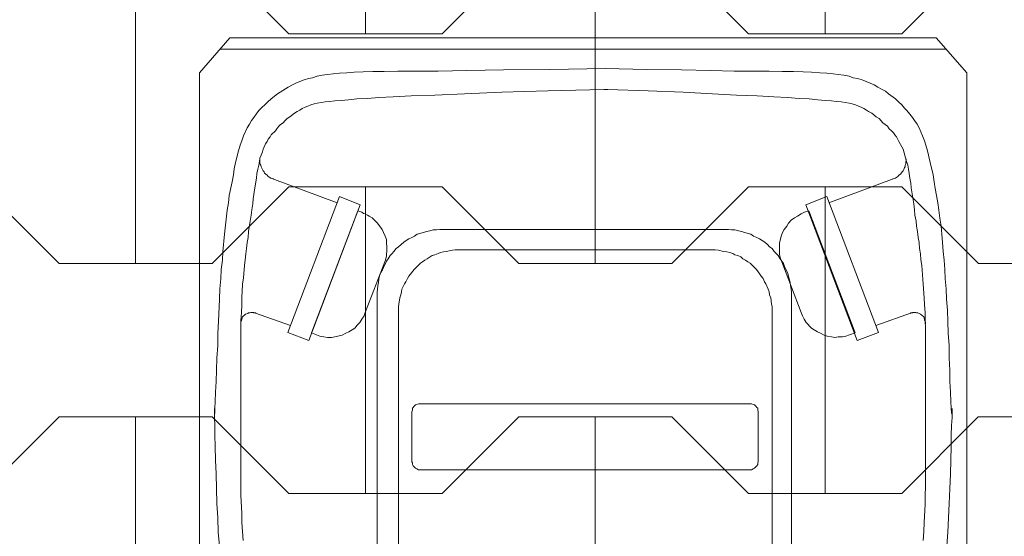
# Model space of a CAD drawing. Header units: inches. Extents: x 1156 to 71303, y -52654 to 51.
# Tile 78 of 151: x 60685 to 60749, y -43960 to -43926. Entities that reach past the tile are written whole.
import ezdxf

# ---------------------------------------------------------------- set-up
doc = ezdxf.new("R2010")
doc.units = ezdxf.units.IN
doc.header["$MEASUREMENT"] = 0
doc.layers.get('0').update_dxf_attribs({"lineweight": 0})
for name, color, linetype, lineweight in [('p--kosz śmietnik', 252, 'Continuous', 0), ('p--szraf trawa', 104, 'Continuous', 0), ('p--szraf-podjazd', 251, 'Continuous', 0)]:
    doc.layers.add(name, color=color, linetype=linetype, lineweight=lineweight)

# ---------------------------------------------------------------- blocks, each defined once
blk = doc.blocks.new('kosz120L-rzut')
at = {"linetype": 'Continuous'}
for points in [[(-23.616, 2.275), (-23.616, 37.426)], [(26.482, 2.275), (26.482, 37.426)], [(-12.172, 16.836), (-12.172, 35.196)], [(14.879, 35.196), (14.879, 16.836)], [(-10.898, 17.723), (-10.898, 34.263)], [(13.491, 34.263), (13.491, 17.723)], [(-22.364, 32.238), (-22.296, 33.126)], [(-20.795, 32.193), (-20.749, 32.785)], [(23.661, 32.193), (23.616, 32.785)], [(25.254, 32.238), (25.163, 33.126)], [(-22.41, 31.306), (-22.364, 32.238)], [(-20.817, 31.601), (-20.795, 32.193)], [(23.707, 31.601), (23.661, 32.193)], [(25.277, 31.306), (25.254, 32.238)], [(-20.886, 30.418), (-20.817, 31.601)], [(23.707, 31.01), (23.707, 31.601)], [(-22.455, 30.373), (-22.41, 31.306)], [(23.775, 29.85), (23.707, 31.01)], [(25.345, 30.373), (25.277, 31.306)], [(-22.501, 29.417), (-22.455, 30.373)], [(-20.886, 29.85), (-20.886, 30.418)], [(25.39, 28.439), (25.345, 30.373)], [(-20.908, 29.258), (-20.886, 29.85)], [(23.775, 18.428), (23.775, 29.85)], [(-22.546, 28.439), (-22.501, 29.417)], [(-20.908, 18.952), (-20.908, 29.258)], [(-22.569, 27.552), (-22.546, 28.439)], [(25.436, 27.552), (25.39, 28.439)], [(-9.988, 27.643), (-9.965, 27.711)], [(-9.988, 24.389), (-9.988, 27.643)], [(-9.965, 27.825), (-9.897, 27.916)], [(-9.965, 27.711), (-9.965, 27.825)], [(-9.897, 27.916), (-9.76, 28.075)], [(-9.76, 28.075), (-9.669, 28.121)], [(-9.669, 28.121), (-9.556, 28.166)], [(-9.556, 28.166), (-9.442, 28.166)], [(-9.442, 28.166), (12.172, 28.166)], [(12.172, 28.166), (12.286, 28.121)], [(12.286, 28.121), (12.377, 28.075)], [(12.377, 28.075), (12.536, 27.916)], [(12.536, 27.916), (12.581, 27.825)], [(12.581, 27.825), (12.581, 27.711)], [(12.581, 27.711), (12.604, 27.643)], [(12.604, 27.643), (12.604, 24.389)], [(-22.592, 26.664), (-22.569, 27.552)], [(25.459, 26.664), (25.436, 27.552)], [(-22.592, 25.914), (-22.592, 26.664)], [(25.481, 25.914), (25.459, 26.664)], [(-22.615, 25.277), (-22.592, 25.914)], [(25.481, 25.277), (25.481, 25.914)], [(-22.66, 24.753), (-22.615, 25.277)], [(25.504, 24.753), (25.481, 25.277)], [(-22.66, 24.185), (-22.66, 24.753)], [(-22.615, 24.458), (-22.66, 24.594)], [(-22.66, 24.594), (-22.66, 24.185)], [(-22.592, 24.162), (-22.615, 24.458)], [(25.481, 24.458), (25.504, 24.594)], [(25.481, 24.162), (25.481, 24.458)], [(25.504, 24.185), (25.504, 24.753)], [(25.504, 24.594), (25.504, 24.185)], [(-22.569, 23.707), (-22.592, 24.162)], [(-9.965, 24.276), (-9.988, 24.389)], [(-9.965, 24.162), (-9.965, 24.276)], [(-9.897, 24.116), (-9.965, 24.162)], [(-9.829, 24.025), (-9.897, 24.116)], [(-9.76, 23.934), (-9.829, 24.025)], [(-9.669, 23.912), (-9.76, 23.934)], [(-9.556, 23.866), (-9.669, 23.912)], [(12.172, 23.866), (-9.556, 23.866)], [(12.286, 23.912), (12.172, 23.866)], [(12.377, 23.934), (12.286, 23.912)], [(12.468, 24.025), (12.377, 23.934)], [(12.536, 24.116), (12.468, 24.025)], [(12.581, 24.162), (12.536, 24.116)], [(12.604, 24.389), (12.581, 24.276)], [(12.581, 24.276), (12.581, 24.162)], [(25.459, 23.707), (25.481, 24.162)], [(-22.546, 23.115), (-22.569, 23.707)], [(25.436, 23.115), (25.459, 23.707)], [(-22.501, 22.41), (-22.546, 23.115)], [(25.39, 22.41), (25.436, 23.115)], [(-22.501, 21.682), (-22.501, 22.41)], [(25.368, 21.682), (25.39, 22.41)], [(-22.455, 20.886), (-22.501, 21.682)], [(25.345, 20.886), (25.368, 21.682)], [(-22.455, 20.067), (-22.455, 20.886)], [(25.277, 20.067), (25.345, 20.886)], [(-22.387, 19.27), (-22.455, 20.067)], [(25.277, 19.27), (25.277, 20.067)], [(-16.449, 19.748), (-17.837, 19.225)], [(-13.105, 10.898), (-16.449, 19.748)], [(-16.313, 19.248), (-15.949, 19.361)], [(-15.949, 19.361), (-15.721, 19.452)], [(-15.949, 19.361), (-15.949, 19.361)], [(-15.721, 19.452), (-15.494, 19.498)], [(-15.494, 19.498), (-15.221, 19.498)], [(-15.221, 19.498), (-14.993, 19.543)], [(-14.993, 19.543), (-14.766, 19.498)], [(-14.766, 19.498), (-14.493, 19.452)], [(-14.493, 19.452), (-14.288, 19.384)], [(-14.288, 19.384), (-14.06, 19.27)], [(15.994, 10.898), (19.339, 19.748)], [(17.154, 19.384), (16.927, 19.27)], [(17.632, 19.498), (17.154, 19.384)], [(17.86, 19.543), (17.632, 19.498)], [(18.11, 19.543), (17.86, 19.543)], [(18.36, 19.498), (18.11, 19.543)], [(18.611, 19.452), (18.36, 19.498)], [(18.838, 19.361), (18.611, 19.452)], [(19.157, 19.248), (18.838, 19.361)], [(18.838, 19.361), (18.838, 19.361)], [(19.339, 19.748), (20.704, 19.225)], [(-22.364, 18.497), (-22.387, 19.27)], [(-20.886, 18.428), (-20.908, 18.952)], [(-20.908, 18.656), (-20.908, 18.542)], [(-20.908, 18.656), (-20.908, 18.542)], [(-17.678, 18.77), (-19.998, 17.928)], [(-17.837, 19.225), (-14.47, 10.352)], [(-13.287, 11.285), (-16.313, 19.248)], [(-14.06, 19.27), (-13.855, 19.179)], [(-13.855, 19.179), (-13.651, 19.043)], [(-13.651, 19.043), (-13.469, 18.929)], [(-13.469, 18.929), (-13.127, 18.565)], [(16.176, 18.747), (16.017, 18.565)], [(16.131, 11.285), (19.157, 19.248)], [(16.335, 18.929), (16.176, 18.747)], [(16.517, 19.043), (16.335, 18.929)], [(16.722, 19.179), (16.517, 19.043)], [(16.927, 19.27), (16.722, 19.179)], [(20.704, 19.225), (17.336, 10.352)], [(20.544, 18.77), (22.888, 17.928)], [(23.775, 18.542), (23.775, 18.656)], [(23.775, 18.542), (23.775, 18.656)], [(25.231, 18.497), (25.277, 19.27)], [(-22.342, 17.769), (-22.364, 18.497)], [(-20.908, 18.542), (-20.886, 18.451)], [(-20.908, 18.542), (-20.886, 18.451)], [(-20.886, 18.451), (-20.84, 18.406)], [(-20.886, 18.451), (-20.84, 18.406)], [(-20.886, 17.905), (-20.886, 18.428)], [(-20.84, 18.406), (-20.84, 18.337)], [(-20.84, 18.406), (-20.84, 18.337)], [(-20.84, 18.337), (-20.795, 18.201)], [(-20.84, 18.337), (-20.795, 18.201)], [(-20.795, 18.201), (-20.704, 18.11)], [(-20.795, 18.201), (-20.704, 18.11)], [(-20.704, 18.11), (-20.59, 18.019)], [(-20.704, 18.11), (-20.59, 18.019)], [(-20.59, 18.019), (-20.408, 17.928)], [(-20.59, 18.019), (-20.408, 17.928)], [(-13.127, 18.565), (-12.991, 18.337)], [(-12.991, 18.337), (-12.877, 18.133)], [(-12.877, 18.133), (-12.786, 17.905)], [(15.721, 18.133), (15.653, 17.905)], [(15.88, 18.337), (15.721, 18.133)], [(16.017, 18.565), (15.88, 18.337)], [(23.32, 17.973), (23.479, 18.019)], [(23.32, 17.973), (23.479, 18.019)], [(23.479, 18.019), (23.661, 18.201)], [(23.479, 18.019), (23.661, 18.201)], [(23.661, 18.201), (23.707, 18.337)], [(23.661, 18.201), (23.707, 18.337)], [(23.707, 18.337), (23.73, 18.406)], [(23.707, 18.337), (23.73, 18.406)], [(23.73, 18.451), (23.775, 18.542)], [(23.73, 18.451), (23.775, 18.542)], [(23.73, 18.406), (23.73, 18.451)], [(23.73, 18.406), (23.73, 18.451)], [(23.73, 17.905), (23.775, 18.428)], [(25.163, 17.041), (25.231, 18.497)], [(-22.273, 17.041), (-22.342, 17.769)], [(-20.84, 17.405), (-20.886, 17.905)], [(-20.817, 16.95), (-20.84, 17.405)], [(-20.408, 17.928), (-20.317, 17.928)], [(-20.408, 17.928), (-20.317, 17.928)], [(-20.317, 17.928), (-20.271, 17.905)], [(-20.317, 17.928), (-20.271, 17.905)], [(-20.271, 17.905), (-20.089, 17.905)], [(-20.271, 17.905), (-20.089, 17.905)], [(-20.089, 17.905), (-20.067, 17.928)], [(-20.089, 17.905), (-20.067, 17.928)], [(-20.067, 17.928), (-19.953, 17.928)], [(-20.067, 17.928), (-19.953, 17.928)], [(-19.953, 17.928), (-19.907, 17.973)], [(-19.953, 17.928), (-19.907, 17.973)], [(-12.786, 17.905), (-12.786, 17.905)], [(-12.786, 17.905), (-11.535, 14.606)], [(-10.898, 17.723), (-10.898, 17.518)], [(-10.898, 17.723), (-10.898, 17.518)], [(-10.898, 17.518), (-10.852, 17.359)], [(-10.898, 17.518), (-10.852, 17.359)], [(-10.852, 17.359), (-10.807, 16.95)], [(-10.852, 17.359), (-10.807, 16.95)], [(13.4, 16.95), (13.469, 17.359)], [(13.4, 16.95), (13.469, 17.359)], [(13.469, 17.359), (13.491, 17.518)], [(13.469, 17.359), (13.491, 17.518)], [(13.491, 17.518), (13.491, 17.723)], [(13.491, 17.518), (13.491, 17.723)], [(15.653, 17.905), (14.379, 14.606)], [(15.653, 17.905), (15.63, 17.905)], [(22.774, 17.973), (22.797, 17.928)], [(22.774, 17.973), (22.797, 17.928)], [(22.797, 17.928), (22.933, 17.928)], [(22.797, 17.928), (22.933, 17.928)], [(22.933, 17.928), (22.956, 17.905)], [(22.933, 17.928), (22.956, 17.905)], [(22.956, 17.905), (23.115, 17.905)], [(22.956, 17.905), (23.115, 17.905)], [(23.115, 17.905), (23.206, 17.928)], [(23.115, 17.905), (23.206, 17.928)], [(23.206, 17.928), (23.275, 17.928)], [(23.206, 17.928), (23.275, 17.928)], [(23.275, 17.928), (23.32, 17.973)], [(23.275, 17.928), (23.32, 17.973)], [(23.707, 17.405), (23.73, 17.905)], [(23.707, 16.95), (23.707, 17.405)], [(-22.251, 16.358), (-22.273, 17.041)], [(-20.749, 16.062), (-20.817, 16.95)], [(-12.172, 16.836), (-12.172, 16.586)], [(-12.172, 16.836), (-12.172, 16.586)], [(-10.807, 16.95), (-10.739, 16.768)], [(-10.807, 16.95), (-10.739, 16.768)], [(-10.739, 16.768), (-10.716, 16.563)], [(-10.739, 16.768), (-10.716, 16.563)], [(13.287, 16.563), (13.332, 16.768)], [(13.287, 16.563), (13.332, 16.768)], [(13.332, 16.768), (13.4, 16.95)], [(13.332, 16.768), (13.4, 16.95)], [(14.879, 16.586), (14.879, 16.836)], [(14.879, 16.586), (14.879, 16.836)], [(23.661, 16.062), (23.707, 16.95)], [(25.14, 16.358), (25.163, 17.041)], [(-22.205, 15.721), (-22.251, 16.358)], [(-12.172, 16.586), (-12.149, 16.381)], [(-12.172, 16.586), (-12.149, 16.381)], [(-12.149, 16.381), (-12.104, 16.153)], [(-12.149, 16.381), (-12.104, 16.153)], [(-12.104, 16.153), (-12.081, 15.949)], [(-12.104, 16.153), (-12.081, 15.949)], [(-10.716, 16.563), (-10.648, 16.381)], [(-10.716, 16.563), (-10.648, 16.381)], [(-10.648, 16.381), (-10.488, 16.04)], [(-10.648, 16.381), (-10.488, 16.04)], [(13.082, 16.04), (13.264, 16.381)], [(13.082, 16.04), (13.264, 16.381)], [(13.264, 16.381), (13.287, 16.563)], [(13.264, 16.381), (13.287, 16.563)], [(14.788, 15.949), (14.834, 16.153)], [(14.788, 15.949), (14.834, 16.153)], [(14.834, 16.153), (14.857, 16.381)], [(14.834, 16.153), (14.857, 16.381)], [(14.857, 16.381), (14.879, 16.586)], [(14.857, 16.381), (14.879, 16.586)], [(25.072, 15.721), (25.14, 16.358)], [(-22.182, 15.107), (-22.205, 15.721)], [(-20.681, 14.857), (-20.749, 16.062)], [(-12.081, 15.949), (-12.013, 15.721)], [(-12.081, 15.949), (-12.013, 15.721)], [(-12.013, 15.721), (-11.899, 15.312)], [(-12.013, 15.721), (-11.899, 15.312)], [(-10.488, 16.04), (-10.397, 15.903)], [(-10.488, 16.04), (-10.397, 15.903)], [(-10.397, 15.903), (-10.306, 15.698)], [(-10.397, 15.903), (-10.306, 15.698)], [(-10.306, 15.698), (-10.193, 15.539)], [(-10.306, 15.698), (-10.193, 15.539)], [(-10.193, 15.539), (-10.102, 15.403)], [(-10.193, 15.539), (-10.102, 15.403)], [(12.468, 15.107), (12.809, 15.539)], [(12.468, 15.107), (12.809, 15.539)], [(12.809, 15.539), (12.9, 15.698)], [(12.809, 15.539), (12.9, 15.698)], [(12.9, 15.698), (13.014, 15.903)], [(12.9, 15.698), (13.014, 15.903)], [(13.014, 15.903), (13.082, 16.04)], [(13.014, 15.903), (13.082, 16.04)], [(14.629, 15.312), (14.72, 15.516)], [(14.629, 15.312), (14.72, 15.516)], [(14.72, 15.516), (14.766, 15.721)], [(14.72, 15.516), (14.766, 15.721)], [(14.766, 15.721), (14.788, 15.949)], [(14.766, 15.721), (14.788, 15.949)], [(23.525, 14.857), (23.593, 15.653)], [(23.593, 15.653), (23.661, 16.062)], [(25.049, 15.107), (25.072, 15.721)], [(-22.137, 14.493), (-22.182, 15.107)], [(-20.613, 14.47), (-20.681, 14.857)], [(-11.899, 15.312), (-11.74, 14.97)], [(-11.899, 15.312), (-11.74, 14.97)], [(-11.74, 14.97), (-11.649, 14.72)], [(-11.74, 14.97), (-11.649, 14.72)], [(-10.102, 15.403), (-9.874, 15.107)], [(-10.102, 15.403), (-9.874, 15.107)], [(-9.874, 15.107), (-9.465, 14.697)], [(-9.874, 15.107), (-9.465, 14.697)], [(12.058, 14.697), (12.468, 15.107)], [(12.058, 14.697), (12.468, 15.107)], [(14.265, 14.561), (14.47, 14.97)], [(14.265, 14.561), (14.47, 14.97)], [(14.47, 14.97), (14.538, 15.13)], [(14.47, 14.97), (14.538, 15.13)], [(14.538, 15.13), (14.629, 15.312)], [(14.538, 15.13), (14.629, 15.312)], [(23.502, 14.47), (23.525, 14.857)], [(24.981, 14.493), (25.049, 15.107)], [(-22.069, 13.924), (-22.137, 14.493)], [(-20.59, 14.083), (-20.613, 14.47)], [(-11.649, 14.72), (-11.535, 14.561)], [(-11.649, 14.72), (-11.535, 14.561)], [(-11.535, 14.606), (-11.535, 14.606)], [(-11.535, 14.606), (-11.444, 14.379)], [(-11.535, 14.561), (-11.421, 14.402)], [(-11.535, 14.561), (-11.421, 14.402)], [(-11.444, 14.379), (-11.376, 14.129)], [(-11.421, 14.402), (-11.285, 14.197)], [(-11.421, 14.402), (-11.285, 14.197)], [(-11.285, 14.197), (-11.171, 14.06)], [(-11.285, 14.197), (-11.171, 14.06)], [(-9.465, 14.697), (-9.305, 14.606)], [(-9.465, 14.697), (-9.305, 14.606)], [(-9.305, 14.606), (-9.169, 14.493)], [(-9.305, 14.606), (-9.169, 14.493)], [(-9.169, 14.493), (-8.987, 14.402)], [(-9.169, 14.493), (-8.987, 14.402)], [(-8.987, 14.402), (-8.85, 14.288)], [(-8.987, 14.402), (-8.85, 14.288)], [(-8.85, 14.288), (-8.668, 14.197)], [(-8.85, 14.288), (-8.668, 14.197)], [(-8.668, 14.197), (-8.463, 14.151)], [(-8.668, 14.197), (-8.463, 14.151)], [(-8.463, 14.151), (-8.327, 14.06)], [(-8.463, 14.151), (-8.327, 14.06)], [(10.898, 14.06), (11.103, 14.151)], [(10.898, 14.06), (11.103, 14.151)], [(11.103, 14.151), (11.285, 14.197)], [(11.103, 14.151), (11.285, 14.197)], [(11.285, 14.197), (11.421, 14.288)], [(11.285, 14.197), (11.421, 14.288)], [(11.421, 14.288), (11.603, 14.402)], [(11.421, 14.288), (11.603, 14.402)], [(11.603, 14.402), (11.762, 14.493)], [(11.603, 14.402), (11.762, 14.493)], [(11.762, 14.493), (11.922, 14.606)], [(11.762, 14.493), (11.922, 14.606)], [(11.922, 14.606), (12.058, 14.697)], [(11.922, 14.606), (12.058, 14.697)], [(13.901, 14.06), (14.038, 14.197)], [(13.901, 14.06), (14.038, 14.197)], [(14.038, 14.197), (14.151, 14.402)], [(14.038, 14.197), (14.151, 14.402)], [(14.151, 14.402), (14.265, 14.561)], [(14.151, 14.402), (14.265, 14.561)], [(14.265, 14.151), (14.242, 13.878)], [(14.311, 14.379), (14.265, 14.242)], [(14.265, 14.242), (14.265, 14.151)], [(14.333, 14.493), (14.311, 14.379)], [(14.379, 14.606), (14.333, 14.493)], [(14.379, 14.606), (14.379, 14.606)], [(23.457, 14.083), (23.502, 14.47)], [(24.958, 13.924), (24.981, 14.493)], [(-22.023, 13.355), (-22.069, 13.924)], [(-20.522, 13.742), (-20.59, 14.083)], [(-20.499, 13.355), (-20.522, 13.742)], [(-11.376, 14.129), (-11.376, 13.4)], [(-11.171, 14.06), (-11.034, 13.924)], [(-11.171, 14.06), (-11.034, 13.924)], [(-11.034, 13.924), (-10.898, 13.742)], [(-11.034, 13.924), (-10.898, 13.742)], [(-10.898, 13.742), (-10.739, 13.628)], [(-10.898, 13.742), (-10.739, 13.628)], [(-10.739, 13.628), (-10.602, 13.469)], [(-10.739, 13.628), (-10.602, 13.469)], [(-8.327, 14.06), (-8.145, 13.992)], [(-8.327, 14.06), (-8.145, 13.992)], [(-8.145, 13.992), (-7.94, 13.947)], [(-8.145, 13.992), (-7.94, 13.947)], [(-7.94, 13.947), (-7.735, 13.924)], [(-7.94, 13.947), (-7.735, 13.924)], [(-7.735, 13.924), (-7.394, 13.855)], [(-7.735, 13.924), (-7.394, 13.855)], [(-7.394, 13.855), (-7.189, 13.833)], [(-7.394, 13.855), (-7.189, 13.833)], [(-7.189, 13.833), (-6.985, 13.833)], [(-7.189, 13.833), (-6.985, 13.833)], [(9.578, 13.833), (-6.985, 13.833)], [(9.578, 13.833), (9.783, 13.833)], [(9.578, 13.833), (9.783, 13.833)], [(9.783, 13.833), (9.965, 13.855)], [(9.783, 13.833), (9.965, 13.855)], [(9.965, 13.855), (10.375, 13.924)], [(9.965, 13.855), (10.375, 13.924)], [(10.375, 13.924), (10.557, 13.947)], [(10.375, 13.924), (10.557, 13.947)], [(10.557, 13.947), (10.739, 13.992)], [(10.557, 13.947), (10.739, 13.992)], [(10.739, 13.992), (10.898, 14.06)], [(10.739, 13.992), (10.898, 14.06)], [(13.127, 13.332), (13.491, 13.628)], [(13.127, 13.332), (13.491, 13.628)], [(13.491, 13.628), (13.628, 13.742)], [(13.491, 13.628), (13.628, 13.742)], [(13.628, 13.742), (13.787, 13.924)], [(13.628, 13.742), (13.787, 13.924)], [(13.787, 13.924), (13.901, 14.06)], [(13.787, 13.924), (13.901, 14.06)], [(14.242, 13.878), (14.242, 13.628)], [(14.242, 13.628), (14.265, 13.4)], [(23.366, 13.355), (23.411, 13.742)], [(23.411, 13.742), (23.457, 14.083)], [(24.844, 12.809), (24.958, 13.924)], [(-21.978, 12.809), (-22.023, 13.355)], [(-20.431, 13.014), (-20.499, 13.355)], [(-20.385, 12.627), (-20.431, 13.014)], [(-11.489, 12.923), (-11.58, 12.695)], [(-11.376, 13.4), (-11.489, 12.923)], [(-10.602, 13.469), (-10.42, 13.332)], [(-10.602, 13.469), (-10.42, 13.332)], [(-10.42, 13.332), (-10.079, 13.105)], [(-10.42, 13.332), (-10.079, 13.105)], [(-10.079, 13.105), (-9.897, 13.014)], [(-10.079, 13.105), (-9.897, 13.014)], [(-9.897, 13.014), (-9.692, 12.923)], [(-9.897, 13.014), (-9.692, 12.923)], [(-9.692, 12.923), (-9.51, 12.809)], [(-9.692, 12.923), (-9.51, 12.809)], [(12.263, 12.809), (12.445, 12.923)], [(12.263, 12.809), (12.445, 12.923)], [(12.445, 12.923), (12.604, 13.014)], [(12.445, 12.923), (12.604, 13.014)], [(12.604, 13.014), (12.809, 13.105)], [(12.604, 13.014), (12.809, 13.105)], [(12.809, 13.105), (12.991, 13.218)], [(12.809, 13.105), (12.991, 13.218)], [(12.991, 13.218), (13.127, 13.332)], [(12.991, 13.218), (13.127, 13.332)], [(14.265, 13.4), (14.265, 13.15)], [(14.265, 13.15), (14.356, 12.923)], [(14.356, 12.923), (14.47, 12.695)], [(23.275, 12.627), (23.297, 13.014)], [(23.297, 13.014), (23.366, 13.355)], [(-21.932, 12.286), (-21.978, 12.809)], [(-21.841, 11.762), (-21.932, 12.286)], [(-20.317, 12.286), (-20.385, 12.627)], [(-20.294, 11.944), (-20.317, 12.286)], [(-11.853, 12.286), (-11.967, 12.081)], [(-11.694, 12.49), (-11.853, 12.286)], [(-11.58, 12.695), (-11.694, 12.49)], [(-9.51, 12.809), (-9.1, 12.695)], [(-9.51, 12.809), (-9.1, 12.695)], [(-9.1, 12.695), (-8.918, 12.627)], [(-9.1, 12.695), (-8.918, 12.627)], [(-8.918, 12.627), (-8.714, 12.581)], [(-8.918, 12.627), (-8.714, 12.581)], [(-8.714, 12.581), (-8.463, 12.513)], [(-8.714, 12.581), (-8.463, 12.513)], [(-8.463, 12.513), (-8.259, 12.513)], [(-8.463, 12.513), (-8.259, 12.513)], [(-8.259, 12.513), (-8.054, 12.49)], [(-8.259, 12.513), (-8.054, 12.49)], [(-8.054, 12.49), (-7.826, 12.49)], [(-8.054, 12.49), (-7.826, 12.49)], [(10.579, 12.49), (-7.826, 12.49)], [(10.579, 12.49), (10.784, 12.49)], [(10.579, 12.49), (10.784, 12.49)], [(10.784, 12.49), (11.012, 12.513)], [(10.784, 12.49), (11.012, 12.513)], [(11.012, 12.513), (11.216, 12.513)], [(11.012, 12.513), (11.216, 12.513)], [(11.216, 12.513), (11.444, 12.581)], [(11.216, 12.513), (11.444, 12.581)], [(11.444, 12.581), (11.649, 12.627)], [(11.444, 12.581), (11.649, 12.627)], [(11.649, 12.627), (11.853, 12.695)], [(11.649, 12.627), (11.853, 12.695)], [(11.853, 12.695), (12.263, 12.809)], [(11.853, 12.695), (12.263, 12.809)], [(14.47, 12.695), (14.561, 12.49)], [(14.561, 12.49), (14.857, 12.081)], [(23.161, 11.944), (23.275, 12.627)], [(24.662, 11.239), (24.844, 12.809)], [(-21.773, 11.239), (-21.841, 11.762)], [(-20.226, 11.558), (-20.294, 11.944)], [(-12.559, 11.626), (-12.786, 11.467)], [(-12.354, 11.74), (-12.559, 11.626)], [(-12.149, 11.899), (-12.354, 11.74)], [(-11.967, 12.081), (-12.149, 11.899)], [(14.857, 12.081), (15.198, 11.74)], [(15.198, 11.74), (15.403, 11.626)], [(15.403, 11.626), (15.516, 11.558)], [(23.092, 11.558), (23.161, 11.944)], [(-21.727, 10.761), (-21.773, 11.239)], [(-20.203, 11.216), (-20.226, 11.558)], [(-20.158, 10.83), (-20.203, 11.216)], [(-13.014, 11.376), (-13.287, 11.285)], [(-12.786, 11.467), (-13.014, 11.376)], [(-13.014, 11.376), (-13.014, 11.376)], [(15.516, 11.558), (15.653, 11.467)], [(15.653, 11.467), (15.767, 11.444)], [(15.767, 11.444), (15.88, 11.376)], [(15.88, 11.376), (16.131, 11.285)], [(15.88, 11.376), (15.88, 11.376)], [(23.001, 10.83), (23.047, 11.216)], [(23.047, 11.216), (23.092, 11.558)], [(24.571, 10.761), (24.662, 11.239)], [(-21.636, 10.284), (-21.727, 10.761)], [(-21.545, 9.829), (-21.636, 10.284)], [(-19.976, 9.783), (-20.158, 10.83)], [(-14.606, 10.761), (-18.861, 9.169)], [(-14.47, 10.352), (-13.105, 10.898)], [(17.336, 10.352), (15.994, 10.898)], [(17.496, 10.761), (21.75, 9.169)], [(22.865, 9.783), (22.979, 10.488)], [(22.979, 10.488), (23.001, 10.83)], [(24.344, 9.396), (24.526, 10.284)], [(24.526, 10.284), (24.571, 10.761)], [(-21.477, 9.396), (-21.545, 9.829)], [(-19.953, 9.465), (-19.976, 9.783)], [(22.751, 9.146), (22.865, 9.783)], [(-21.409, 8.941), (-21.477, 9.396)], [(-19.885, 9.146), (-19.953, 9.465)], [(-19.839, 8.85), (-19.885, 9.146)], [(-19.111, 9.032), (-19.179, 8.964)], [(-19.111, 9.032), (-19.179, 8.964)], [(-19.043, 9.078), (-19.111, 9.032)], [(-19.043, 9.078), (-19.111, 9.032)], [(-18.952, 9.146), (-19.043, 9.078)], [(-18.952, 9.146), (-19.043, 9.078)], [(-18.861, 9.169), (-18.952, 9.146)], [(-18.861, 9.169), (-18.952, 9.146)], [(-18.747, 9.191), (-18.861, 9.169)], [(-18.747, 9.191), (-18.861, 9.169)], [(21.727, 9.169), (21.614, 9.191)], [(21.727, 9.169), (21.614, 9.191)], [(21.818, 9.146), (21.727, 9.169)], [(21.818, 9.146), (21.727, 9.169)], [(22, 9.032), (21.818, 9.146)], [(22, 9.032), (21.818, 9.146)], [(22.046, 8.964), (22, 9.032)], [(22.046, 8.964), (22, 9.032)], [(22.728, 8.85), (22.751, 9.146)], [(24.253, 8.941), (24.344, 9.396)], [(-21.227, 8.122), (-21.409, 8.941)], [(-19.794, 8.554), (-19.839, 8.85)], [(-19.748, 8.304), (-19.794, 8.554)], [(-19.543, 8.463), (-19.589, 8.418)], [(-19.543, 8.463), (-19.589, 8.418)], [(-19.589, 8.418), (-19.589, 8.304)], [(-19.589, 8.418), (-19.589, 8.304)], [(-19.498, 8.577), (-19.543, 8.463)], [(-19.498, 8.577), (-19.543, 8.463)], [(-19.452, 8.668), (-19.498, 8.577)], [(-19.452, 8.668), (-19.498, 8.577)], [(-19.384, 8.736), (-19.452, 8.668)], [(-19.384, 8.736), (-19.452, 8.668)], [(-19.27, 8.896), (-19.384, 8.736)], [(-19.27, 8.896), (-19.384, 8.736)], [(-19.179, 8.964), (-19.27, 8.896)], [(-19.179, 8.964), (-19.27, 8.896)], [(22.137, 8.896), (22.046, 8.964)], [(22.137, 8.896), (22.046, 8.964)], [(22.228, 8.827), (22.137, 8.896)], [(22.228, 8.827), (22.137, 8.896)], [(22.251, 8.736), (22.228, 8.827)], [(22.251, 8.736), (22.228, 8.827)], [(22.319, 8.668), (22.251, 8.736)], [(22.319, 8.668), (22.251, 8.736)], [(22.364, 8.577), (22.319, 8.668)], [(22.364, 8.577), (22.319, 8.668)], [(22.455, 8.418), (22.364, 8.577)], [(22.455, 8.418), (22.364, 8.577)], [(22.478, 8.304), (22.455, 8.418)], [(22.478, 8.304), (22.455, 8.418)], [(22.592, 8.304), (22.66, 8.554)], [(22.66, 8.554), (22.728, 8.85)], [(24.116, 8.122), (24.207, 8.532)], [(24.207, 8.532), (24.253, 8.941)], [(-21.045, 7.371), (-21.227, 8.122)], [(-19.68, 8.054), (-19.748, 8.304)], [(-19.452, 7.258), (-19.68, 8.054)], [(-19.634, 8.099), (-19.657, 7.986)], [(-19.634, 8.099), (-19.657, 7.986)], [(-19.657, 7.986), (-19.657, 7.94)], [(-19.657, 7.986), (-19.657, 7.94)], [(-19.657, 7.94), (-19.634, 7.917)], [(-19.657, 7.94), (-19.634, 7.917)], [(-19.589, 8.304), (-19.634, 8.213)], [(-19.589, 8.304), (-19.634, 8.213)], [(-19.634, 8.213), (-19.634, 8.099)], [(-19.634, 8.213), (-19.634, 8.099)], [(-19.634, 7.917), (-19.634, 7.849)], [(-19.634, 7.917), (-19.634, 7.849)], [(22.455, 7.644), (22.524, 7.849)], [(22.524, 8.213), (22.478, 8.304)], [(22.524, 8.213), (22.478, 8.304)], [(22.524, 7.849), (22.524, 8.213)], [(22.524, 7.849), (22.524, 8.213)], [(22.524, 7.849), (22.546, 8.054)], [(22.546, 8.054), (22.592, 8.304)], [(23.934, 7.371), (24.116, 8.122)], [(-20.931, 7.007), (-21.045, 7.371)], [(-19.361, 7.098), (-19.452, 7.258)], [(-19.179, 6.757), (-19.361, 7.098)], [(22.16, 6.916), (22.251, 7.098)], [(22.251, 7.098), (22.319, 7.258)], [(22.319, 7.258), (22.364, 7.44)], [(22.364, 7.44), (22.455, 7.644)], [(23.821, 7.007), (23.934, 7.371)], [(-20.84, 6.712), (-20.931, 7.007)], [(-20.726, 6.393), (-20.84, 6.712)], [(-19.02, 6.461), (-19.179, 6.757)], [(-18.906, 6.325), (-19.02, 6.461)], [(21.796, 6.325), (21.864, 6.461)], [(21.864, 6.461), (22, 6.598)], [(22, 6.598), (22.046, 6.757)], [(22.046, 6.757), (22.16, 6.916)], [(23.593, 6.393), (23.707, 6.712)], [(23.707, 6.712), (23.821, 7.007)], [(-20.499, 5.87), (-20.726, 6.393)], [(-20.362, 5.62), (-20.499, 5.87)], [(-18.815, 6.188), (-18.906, 6.325)], [(-18.702, 6.052), (-18.815, 6.188)], [(-18.542, 5.938), (-18.702, 6.052)], [(-18.428, 5.756), (-18.542, 5.938)], [(21.295, 5.756), (21.432, 5.938)], [(21.432, 5.938), (21.523, 6.052)], [(21.523, 6.052), (21.796, 6.325)], [(23.206, 5.62), (23.366, 5.87)], [(23.366, 5.87), (23.593, 6.393)], [(-20.203, 5.392), (-20.362, 5.62)], [(-20.067, 5.187), (-20.203, 5.392)], [(-19.885, 4.983), (-20.067, 5.187)], [(-18.133, 5.529), (-18.428, 5.756)], [(-17.882, 5.256), (-18.133, 5.529)], [(-17.7, 5.142), (-17.882, 5.256)], [(-17.405, 4.914), (-17.7, 5.142)], [(20.271, 4.914), (20.567, 5.142)], [(20.567, 5.142), (20.749, 5.256)], [(20.749, 5.256), (20.886, 5.392)], [(20.886, 5.392), (21.022, 5.529)], [(21.022, 5.529), (21.181, 5.642)], [(21.181, 5.642), (21.295, 5.756)], [(22.774, 4.983), (22.933, 5.187)], [(22.933, 5.187), (23.07, 5.392)], [(23.07, 5.392), (23.206, 5.62)], [(-19.703, 4.732), (-19.885, 4.983)], [(-19.543, 4.573), (-19.703, 4.732)], [(-19.361, 4.368), (-19.543, 4.573)], [(-17.2, 4.801), (-17.405, 4.914)], [(-17.063, 4.71), (-17.2, 4.801)], [(-16.881, 4.596), (-17.063, 4.71)], [(-16.722, 4.527), (-16.881, 4.596)], [(-16.54, 4.459), (-16.722, 4.527)], [(19.407, 4.459), (19.566, 4.527)], [(19.566, 4.527), (19.771, 4.596)], [(19.771, 4.596), (19.93, 4.71)], [(19.93, 4.71), (20.089, 4.801)], [(20.089, 4.801), (20.271, 4.914)], [(22.023, 4.163), (22.592, 4.732)], [(22.592, 4.732), (22.774, 4.983)], [(-19.157, 4.163), (-19.361, 4.368)], [(-18.952, 3.981), (-19.157, 4.163)], [(-18.497, 3.64), (-18.952, 3.981)], [(-16.335, 4.368), (-16.54, 4.459)], [(-16.131, 4.3), (-16.335, 4.368)], [(-15.926, 4.254), (-16.131, 4.3)], [(-15.698, 4.209), (-15.926, 4.254)], [(-15.403, 4.163), (-15.698, 4.209)], [(-15.107, 4.141), (-15.403, 4.163)], [(-14.766, 4.095), (-15.107, 4.141)], [(-14.356, 4.072), (-14.766, 4.095)], [(-13.878, 4.05), (-14.356, 4.072)], [(-13.309, 3.981), (-13.878, 4.05)], [(-12.672, 3.959), (-13.309, 3.981)], [(-11.899, 3.89), (-12.672, 3.959)], [(-11.012, 3.845), (-11.899, 3.89)], [(13.833, 3.845), (14.766, 3.89)], [(14.766, 3.89), (15.516, 3.959)], [(15.516, 3.959), (16.199, 3.981)], [(16.199, 3.981), (16.745, 4.05)], [(16.745, 4.05), (17.223, 4.072)], [(17.223, 4.072), (17.632, 4.095)], [(17.632, 4.095), (17.973, 4.141)], [(17.973, 4.141), (18.269, 4.163)], [(18.269, 4.163), (18.519, 4.209)], [(18.519, 4.209), (18.793, 4.254)], [(18.793, 4.254), (18.997, 4.3)], [(18.997, 4.3), (19.202, 4.368)], [(19.202, 4.368), (19.407, 4.459)], [(21.386, 3.64), (21.796, 3.981)], [(21.796, 3.981), (22.023, 4.163)], [(-18.292, 3.481), (-18.497, 3.64)], [(-18.042, 3.344), (-18.292, 3.481)], [(-17.791, 3.208), (-18.042, 3.344)], [(-9.92, 3.777), (-11.012, 3.845)], [(-8.577, 3.731), (-9.92, 3.777)], [(-7.007, 3.64), (-8.577, 3.731)], [(-5.096, 3.549), (-7.007, 3.64)], [(-2.821, 3.458), (-5.096, 3.549)], [(-0.182, 3.367), (-2.821, 3.458)], [(-0.182, 3.367), (0.091, 3.367)], [(0.091, 3.367), (3.731, 3.458)], [(3.731, 3.458), (6.734, 3.549)], [(6.734, 3.549), (9.169, 3.64)], [(9.169, 3.64), (11.103, 3.731)], [(11.103, 3.731), (12.65, 3.777)], [(12.65, 3.777), (13.833, 3.845)], [(20.681, 3.208), (21.386, 3.64)], [(-17.564, 3.071), (-17.791, 3.208)], [(-16.768, 2.73), (-17.564, 3.071)], [(-16.472, 2.639), (-16.768, 2.73)], [(-16.199, 2.594), (-16.472, 2.639)], [(-15.926, 2.503), (-16.199, 2.594)], [(18.793, 2.503), (19.088, 2.594)], [(19.088, 2.594), (19.361, 2.639)], [(19.361, 2.639), (19.634, 2.73)], [(19.634, 2.73), (19.93, 2.844)], [(19.93, 2.844), (20.18, 2.958)], [(20.18, 2.958), (20.408, 3.071)], [(20.408, 3.071), (20.681, 3.208)], [(-21.614, 0), (-23.616, 2.275)], [(-15.585, 2.434), (-15.926, 2.503)], [(-15.221, 2.389), (-15.585, 2.434)], [(-14.879, 2.343), (-15.221, 2.389)], [(-14.47, 2.298), (-14.879, 2.343)], [(-14.015, 2.275), (-14.47, 2.298)], [(-13.469, 2.23), (-14.015, 2.275)], [(-12.923, 2.207), (-13.469, 2.23)], [(-12.286, 2.184), (-12.923, 2.207)], [(-11.558, 2.184), (-12.286, 2.184)], [(-10.716, 2.161), (-11.558, 2.184)], [(-9.692, 2.161), (-10.716, 2.161)], [(-8.418, 2.161), (-9.692, 2.161)], [(-6.871, 2.116), (-8.418, 2.161)], [(-4.983, 2.093), (-6.871, 2.116)], [(-2.707, 2.07), (-4.983, 2.093)], [(-0.023, 2.002), (-2.707, 2.07)], [(-0.023, 2.002), (3.617, 2.07)], [(3.617, 2.07), (6.621, 2.093)], [(6.621, 2.093), (9.032, 2.116)], [(9.032, 2.116), (10.898, 2.161)], [(10.898, 2.161), (13.537, 2.161)], [(13.537, 2.161), (14.424, 2.184)], [(14.424, 2.184), (15.152, 2.184)], [(15.152, 2.184), (15.789, 2.207)], [(15.789, 2.207), (16.381, 2.23)], [(16.381, 2.23), (16.859, 2.275)], [(16.859, 2.275), (17.336, 2.298)], [(17.336, 2.298), (17.746, 2.343)], [(17.746, 2.343), (18.11, 2.389)], [(18.11, 2.389), (18.474, 2.434)], [(18.474, 2.434), (18.793, 2.503)], [(24.503, 0), (26.482, 2.275)], [(-0.023, 0.728), (-22.251, 0.728)], [(0, 0.728), (25.14, 0.728)], [(-0.023, 0), (-21.614, 0)], [(0, 0), (24.503, 0)]]:
    blk.add_lwpolyline(points, dxfattribs=at)

msp = doc.modelspace()

# ---------------------------------------------------------------- hatches: boundary and pattern name
at = {"layer": 'p--szraf trawa'}
h = msp.add_hatch(dxfattribs=at)
h.set_pattern_fill('26-Posypka z piasku', color=256, scale=2000000.0)
h.set_pattern_definition([(10, (800000, 1200000), (637500, 2143300), [0, -2000000]), (12, (1400000, 200000), (171000, 2081000), [0, -2000000]), (-3, (0, -200000), (1103300, 1945000), [0, -3000000]), (-82, (200000, 100000), (2370200, -2494400), [0, -1000000]), (23, (0, -100000), (2197200, 5061000), [0, -1600000]), (58, (-400000, -600000), (2437800, 2014200), [0, -1200000]), (79, (-400000, 600000), (-1499800, 1717700), [0, -600000]), (40, (800000, 1200000), (-519500, 2174900), [0, -2000000]), (92, (1400000, 200000), (-2019700, 529800), [0, -2000000]), (-43, (0, -200000), (2095400, 780700), [0, -3000000]), (-12, (200000, 100000), (3154600, 1374100), [0, -1000000]), (63, (0, -100000), (-1570000, 5289000), [0, -1800000]), (6, (-400000, -600000), (3088100, -680900), [0, -1200000]), (138, (-400000, 600000), (-2244800, -400900), [0, -600000])])
edge = h.paths.add_edge_path()
edge.add_line((62742.869, -44778.783), (62682.177, -41051.307))
edge.add_line((62682.177, -41051.307), (59879.631, -41051.97))
edge.add_line((59879.631, -41051.97), (59939.388, -44778.783))
edge.add_line((59939.388, -44778.783), (60055.424, -44778.783))
edge.add_line((60055.424, -44778.783), (60055.424, -44436.783))
edge.add_line((60055.424, -44436.783), (59955.424, -44436.783))
edge.add_line((59955.424, -44436.783), (59955.424, -44170.783))
edge.add_line((59955.424, -44170.783), (60055.424, -44170.783))
edge.add_line((60055.424, -44170.783), (60055.424, -42728.783))
edge.add_line((60055.424, -42728.783), (60413.424, -42728.783))
edge.add_line((60413.424, -42728.783), (60413.424, -42820.783))
edge.add_line((60413.424, -42820.783), (61516.825, -42820.783))
edge.add_line((61516.825, -42820.783), (61516.825, -42378.783))
edge.add_line((61516.825, -42378.783), (61063.425, -42378.783))
edge.add_line((61063.425, -42378.783), (61063.425, -41594.383))
edge.add_line((61063.425, -41594.383), (62363.425, -41594.383))
edge.add_line((62363.425, -41594.383), (62363.425, -42378.783))
edge.add_line((62363.425, -42378.783), (61910.025, -42378.783))
edge.add_line((61910.025, -42378.783), (61910.025, -42820.783))
edge.add_line((61910.025, -42820.783), (62156.424, -42820.783))
edge.add_line((62156.424, -42820.783), (62156.424, -43178.783))
edge.add_arc((62298.424, -43178.783), 142, 180, 270)
edge.add_line((62298.424, -43320.783), (62331.424, -43320.783))
edge.add_line((62331.424, -43320.783), (62331.424, -43736.783))
edge.add_arc((62303.522, -43881.314), 147.2, 79.07361, 182.12898)
edge.add_line((62156.424, -43886.783), (60877.424, -43886.783))
edge.add_line((60877.424, -43886.783), (60877.325, -43984.783))
edge.add_line((60877.325, -43984.783), (60615.424, -43984.783))
edge.add_line((60615.424, -43984.783), (60615.424, -43886.909))
edge.add_arc((60621.444, -44028.827), 142.045, 92.42905, 181.06893)
edge.add_line((60479.424, -44031.476), (60479.424, -44778.783))
edge.add_line((60479.424, -44778.783), (62742.869, -44778.783))
h = msp.add_hatch(dxfattribs=at)
h.set_pattern_fill('26-Posypka z piasku', color=256, scale=50)
h.set_pattern_definition([(10, (20, 30), (15.937785, 53.581592), [0, -50]), (12, (35, 5), (4.27663, 52.026055), [0, -50]), (-3, (0, -5), (27.582536, 48.623078), [0, -75]), (-82, (5, 2.5), (59.25552, -62.36011), [0, -25]), (23, (0, -2.5), (54.93103, 126.52107), [0, -40]), (58, (-10, -15), (60.945147, 50.355626), [0, -30]), (79, (-10, 15), (-37.494908, 42.943356), [0, -15]), (40, (20, 30), (-12.98827, 54.371912), [0, -50]), (92, (35, 5), (-50.493034, 13.245888), [0, -50]), (-43, (0, -5), (52.38376, 19.517726), [0, -75]), (-12, (5, 2.5), (78.865917, 34.353562), [0, -25]), (63, (0, -2.5), (-39.24657, 132.22975), [0, -45]), (6, (-10, -15), (77.202354, -17.023413), [0, -30]), (138, (-10, 15), (-56.120946, -10.021946), [0, -15])])
edge = h.paths.add_edge_path()
edge.add_line((62742.869, -44778.783), (62682.177, -41051.307))
edge.add_line((62682.177, -41051.307), (59879.631, -41051.97))
edge.add_line((59879.631, -41051.97), (59939.388, -44778.783))
edge.add_line((59939.388, -44778.783), (60055.424, -44778.783))
edge.add_line((60055.424, -44778.783), (60055.424, -44436.783))
edge.add_line((60055.424, -44436.783), (59955.424, -44436.783))
edge.add_line((59955.424, -44436.783), (59955.424, -44170.783))
edge.add_line((59955.424, -44170.783), (60055.424, -44170.783))
edge.add_line((60055.424, -44170.783), (60055.424, -42728.783))
edge.add_line((60055.424, -42728.783), (60413.424, -42728.783))
edge.add_line((60413.424, -42728.783), (60413.424, -42820.783))
edge.add_line((60413.424, -42820.783), (61516.825, -42820.783))
edge.add_line((61516.825, -42820.783), (61516.825, -42378.783))
edge.add_line((61516.825, -42378.783), (61063.425, -42378.783))
edge.add_line((61063.425, -42378.783), (61063.425, -41594.383))
edge.add_line((61063.425, -41594.383), (62363.425, -41594.383))
edge.add_line((62363.425, -41594.383), (62363.425, -42378.783))
edge.add_line((62363.425, -42378.783), (61910.025, -42378.783))
edge.add_line((61910.025, -42378.783), (61910.025, -42820.783))
edge.add_line((61910.025, -42820.783), (62156.424, -42820.783))
edge.add_line((62156.424, -42820.783), (62156.424, -43178.783))
edge.add_arc((62298.424, -43178.783), 142, 180, 270)
edge.add_line((62298.424, -43320.783), (62331.424, -43320.783))
edge.add_line((62331.424, -43320.783), (62331.424, -43736.783))
edge.add_arc((62303.522, -43881.314), 147.2, 79.07361, 182.12898)
edge.add_line((62156.424, -43886.783), (60877.424, -43886.783))
edge.add_line((60877.424, -43886.783), (60877.325, -43984.783))
edge.add_line((60877.325, -43984.783), (60615.424, -43984.783))
edge.add_line((60615.424, -43984.783), (60615.424, -43886.909))
edge.add_arc((60621.444, -44028.827), 142.045, 92.42905, 181.06893)
edge.add_line((60479.424, -44031.476), (60479.424, -44778.783))
edge.add_line((60479.424, -44778.783), (62742.869, -44778.783))
at = {"layer": 'p--szraf-podjazd'}
h = msp.add_hatch(dxfattribs=at)
h.set_pattern_fill('TURFSTNE', color=256, scale=5)
h.set_pattern_definition([(0, (224.56, -2961.97), (0, 120), [15, -25]), (90, (212.06, -2949.47), (-80, 5e-15), [15, -25]), (45, (239.56, -2961.97), (-20.010768, 20.010768), [17.6775, -10.6065]), (45, (232.06, -2954.47), (-20.010768, 20.010768), [17.6775, -10.6065]), (135, (264.56, -2961.97), (20.010768, 20.010768), [17.6775, -10.6065]), (135, (232.06, -2954.47), (20.010768, 20.010768), [17.6775, -10.6065])])
edge = h.paths.add_edge_path()
edge.add_line((62323.424, -43328.783), (62323.424, -43728.783))
edge.add_arc((62301.192, -43879.929), 152.773, 81.6327, 179.56989)
edge.add_line((62148.424, -43878.783), (60621.424, -43878.783))
edge.add_arc((60621.424, -44028.783), 150, 90, 180)
edge.add_line((60471.424, -44028.783), (60471.424, -44778.783))
edge.add_line((60471.424, -44778.783), (60063.424, -44778.783))
edge.add_line((60063.424, -44778.783), (60063.424, -44428.783))
edge.add_line((60063.424, -44428.783), (59963.424, -44428.783))
edge.add_line((59963.424, -44428.783), (59963.424, -44178.783))
edge.add_line((59963.424, -44178.783), (60063.424, -44178.783))
edge.add_line((60063.424, -44178.783), (60063.424, -42731.295))
edge.add_line((60063.424, -42731.295), (60413.424, -42731.295))
edge.add_line((60413.424, -42731.295), (60413.424, -43328.783))
edge.add_line((60413.424, -43328.783), (62323.424, -43328.783))
edge.add_line((62323.424, -43328.783), (62323.424, -43328.783))
h = msp.add_hatch(dxfattribs=at)
h.set_pattern_fill('FINETTA', color=256, scale=5)
h.set_pattern_definition([(0, (207.061, -2961.97), (15, 15), [10, -20]), (0, (222.061, -2956.97), (15, 15), [10, -20]), (90, (212.061, -2961.97), (-15, 15), [20, -10]), (45, (217.061, -2961.97), (-15, 15), [7.071068, -14.1421356]), (135, (207.061, -2961.97), (-15, -15), [7.071068, -14.1421356])])
h.paths.add_polyline_path([(60871.424, -43986.783), (60621.424, -43986.783), (60621.424, -43878.783), (60871.424, -43878.783)])

# ---------------------------------------------------------------- block references
at = {"layer": 'p--kosz śmietnik', "rotation": 180}
msp.add_blockref('kosz120L-rzut', (60722.715, -43927.232), dxfattribs=at)

doc.saveas('drawing.dxf')
